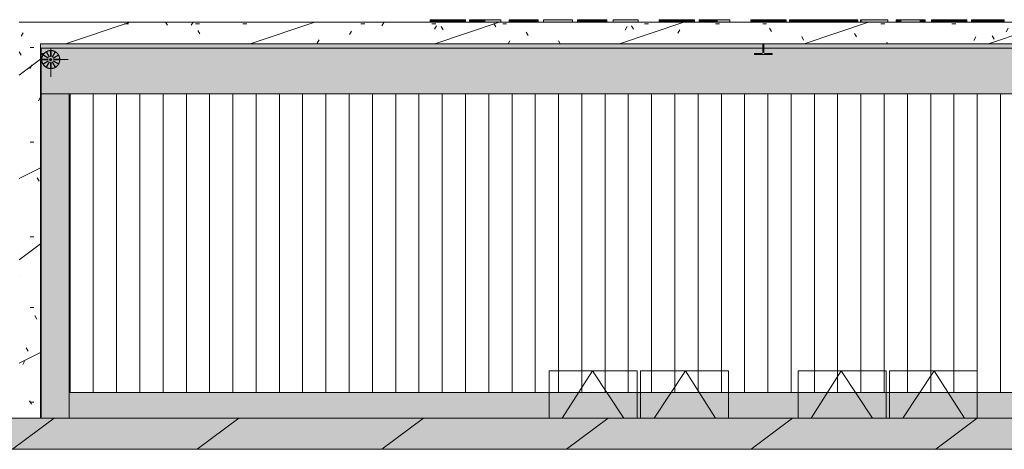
# Model space of a CAD drawing. Header units: millimetres. Extents: x 5980700 to 6194397, y -12939 to 2351883.
# Tile 107 of 124: x 6162967 to 6171433, y 4472 to 8165. Entities that reach past the tile are written whole.
import ezdxf

# ---------------------------------------------------------------- set-up
doc = ezdxf.new("R2010")
doc.units = ezdxf.units.MM
for name, color, linetype, lineweight in [('A-DETL-MBND', 5, 'Continuous', 9), ('A-GLAZ', 151, 'Continuous', 9), ('A-ROOF', 132, 'Continuous', 9), ('A-ROOF-OTLN', 132, 'Continuous', 9), ('A-ROOF-PATT', 132, 'Continuous', 9), ('I-WALL', 2, 'Continuous', 18), ('P-SANR-FIXT', 6, 'Continuous', 9), ('S-COLS', 52, 'Continuous', 9)]:
    doc.layers.add(name, color=color, linetype=linetype, lineweight=lineweight)
pattern_1 = [(0, (2e-05, -3e-05), (812.8, 203.2), [33.528, -576.072, 33.528, -576.072, -3251.2]), (0, (2e-05, -3e-05), (812.8, 203.2), [-1219.2, 33.528, -1185.672, 33.528, -576.072, -1422.4]), (0, (2e-05, -3e-05), (812.8, 203.2), [-3048, 33.528, -372.872, 33.528, -982.472]), (120, (304.8, 101.6), (-582.3764, 602.3054), [33.528, -576.072, 33.528, -576.072, -3251.2]), (120, (304.8, 101.6), (-582.3764, 602.3054), [-1219.2, 33.528, -1185.672, 33.528, -576.072, -1422.4]), (120, (304.8, 101.6), (-582.3764, 602.3054), [-3048, 33.528, -372.872, 33.528, -982.472]), (240, (406.4, 508), (-230.4236, -805.5054), [33.528, -576.072, 33.528, -576.072, -3251.2]), (240, (406.4, 508), (-230.4236, -805.5054), [-1219.2, 33.528, -1185.672, 33.528, -576.072, -1422.4]), (240, (406.4, 508), (-230.4236, -805.5054), [-3048, 33.528, -372.872, 33.528, -982.472])]
pattern_2 = [(216.87, (635, 1587.5), (4762.4943, 3175.0085), [793.75, -7143.75]), (206.565, (1587.5, 1111.25), (-1587.501, -1587.5), [1774.88, -1774.88]), (198.435, (1587.5, 317.5), (-3174.997, -1587.503), [1004.02, -4016.09])]

# ---------------------------------------------------------------- blocks, each defined once
blk = doc.blocks.new('FX-HRT-JANELA_MAXIM-AR-2FLS - 120x60cm-2FLS-ALU-3_0cmFolha 2-4108882-PLANTA DE CAIMENTO DE PISOS - COBERTURA')
at = {"layer": 'A-GLAZ', "color": 90, "lineweight": 5}
for p, q in [((-770, 582.5), (-15, 582.5)), ((-770, 175), (-770, 582.5)), ((-658.8, 175), (-400, 582.5)), ((-130.7, 175), (-400, 582.5)), ((-15, 582.5), (-15, 175)), ((15, 582.5), (770, 582.5)), ((15, 175), (15, 582.5)), ((130.7, 175), (400, 582.5)), ((658.8, 175), (400, 582.5)), ((770, 582.5), (770, 175))]:
    blk.add_line(p, q, dxfattribs=at)
blk = doc.blocks.new('FX-HRT-JANELA_MAXIM-AR-2FLS - 120x60cm-2FLS-ALU-3_0cmFolha 2-4108880-PLANTA DE CAIMENTO DE PISOS - COBERTURA')
at = {"layer": 'A-GLAZ', "color": 90, "lineweight": 5}
for p, q in [((-770, -175), (-770, -582.5)), ((-658.8, -175), (-400, -582.5)), ((-130.7, -175), (-400, -582.5)), ((-15, -582.5), (-15, -175)), ((15, -175), (15, -582.5)), ((130.7, -175), (400, -582.5)), ((658.8, -175), (400, -582.5)), ((770, -582.5), (770, -175)), ((-770, -582.5), (-15, -582.5)), ((15, -582.5), (770, -582.5))]:
    blk.add_line(p, q, dxfattribs=at)
blk = doc.blocks.new('CHAPIM - CHAPIM-4060820-PLANTA DE CAIMENTO DE PISOS - COBERTURA')
at = {"layer": 'A-ROOF-PATT', "lineweight": 5}
h = blk.add_hatch(dxfattribs=at)
h.set_pattern_fill('FP_34', color=71, style=0, pattern_type=2)
h.set_pattern_definition(pattern_1)
h.paths.add_polyline_path([(9835.5, -8340.8), (20251.4, -8340.8), (20251.4, 4739.2), (-16608.6, 4739.2), (-16608.6, -8340.8), (9652.7, -8340.8)])
h.paths.add_polyline_path([(3619, -8073.3), (-16341.1, -8073.3), (-16341.1, 4471.7), (19983.9, 4471.7), (19983.9, -8073.3), (3710.4, -8073.3)])
h = blk.add_hatch(dxfattribs=at)
h.set_pattern_fill('FP_33', color=71, style=0, pattern_type=2)
h.set_pattern_definition(pattern_2)
h.paths.add_polyline_path([(9835.5, -8340.8), (20251.4, -8340.8), (20251.4, 4739.2), (-16608.6, 4739.2), (-16608.6, -8340.8), (9652.7, -8340.8)])
h.paths.add_polyline_path([(3619, -8073.3), (-16341.1, -8073.3), (-16341.1, 4471.7), (19983.9, 4471.7), (19983.9, -8073.3), (3710.4, -8073.3)])
at = {"layer": 'A-ROOF-OTLN', "color": 90, "lineweight": 5}
for p, q in [((-16608.6, 4739.2), (20251.4, 4739.2)), ((19983.9, 4471.7), (-16341.1, 4471.7))]:
    blk.add_line(p, q, dxfattribs=at)
blk = doc.blocks.new('CHAPIM1 - CHAPIM-4061394-PLANTA DE CAIMENTO DE PISOS - COBERTURA')
at = {"layer": 'A-ROOF-PATT', "lineweight": 5}
h = blk.add_hatch(dxfattribs=at)
h.set_pattern_fill('FP_34', color=71, style=0, pattern_type=2)
h.set_pattern_definition(pattern_1)
h.paths.add_polyline_path([(-4413.5, 4739.2), (-4228.5, 4739.2), (-4228.5, 7959), (8200.9, 7959), (8200.9, 4739.2), (8385.9, 4739.2), (8385.9, 8144), (-4413.5, 8144), (-4413.5, 4836.3)])
h = blk.add_hatch(dxfattribs=at)
h.set_pattern_fill('FP_33', color=71, style=0, pattern_type=2)
h.set_pattern_definition(pattern_2)
h.paths.add_polyline_path([(-4413.5, 4739.2), (-4228.5, 4739.2), (-4228.5, 7959), (8200.9, 7959), (8200.9, 4739.2), (8385.9, 4739.2), (8385.9, 8144), (-4413.5, 8144), (-4413.5, 4836.3)])
at = {"layer": 'A-ROOF-OTLN', "color": 90, "lineweight": 5}
for p, q in [((8385.9, 8144), (-4413.5, 8144)), ((-4228.5, 7959), (8200.9, 7959)), ((-4228.5, 4739.2), (-4228.5, 7959))]:
    blk.add_line(p, q, dxfattribs=at)
blk = doc.blocks.new('_ARQPWR_Pilar perfil I - _TP25-4283051-PLANTA DE CAIMENTO DE PISOS - COBERTURA')
at = {"layer": 'S-COLS', "lineweight": 5}
blk.add_hatch(color=71, dxfattribs=at).paths.add_polyline_path([(65.7, -78.5), (76.5, -78.5), (76.5, -69.2), (56.5, -69.2), (56.5, -78.5)])
at = {"layer": 'S-COLS', "color": 90, "lineweight": 5}
for p, q in [((50.1, -69.2), (76.5, -69.2)), ((76.5, -78.5), (50.1, -78.5)), ((76.5, -69.2), (76.5, -78.5))]:
    blk.add_line(p, q, dxfattribs=at)
blk = doc.blocks.new('_ARQPWR_Pilar perfil I - _TP25-V278-PLANTA DE CAIMENTO DE PISOS - COBERTURA')
at = {"layer": 'S-COLS', "lineweight": 5}
blk.add_hatch(color=71, dxfattribs=at).paths.add_polyline_path([(-12.9, -78.5), (76.5, -78.5), (76.5, -69.2), (13.9, -69.2), (9.3, -68), (5.9, -64.5), (4.6, -59.9), (4.6, -24), (-4.7, -24), (-4.7, -59.9), (-7.4, -66), (-9.3, -68), (-14, -69.2), (-76.5, -69.2), (-76.5, -78.5)])
at = {"layer": 'S-COLS', "color": 90, "lineweight": 5}
for p, q in [((-4.7, -59.9), (-4.7, 14.9)), ((4.6, 14.9), (4.6, -59.9)), ((-76.5, -69.2), (-14, -69.2)), ((-76.5, -78.5), (-76.5, -69.2)), ((76.5, -78.5), (-76.5, -78.5)), ((13.9, -69.2), (76.5, -69.2)), ((76.5, -69.2), (76.5, -78.5))]:
    blk.add_line(p, q, dxfattribs=at)
for centre, start, end in [((-14, -59.9), 270, 0), ((13.9, -59.9), 180, 270)]:
    blk.add_arc(centre, 9.3, start, end, dxfattribs=at)
blk = doc.blocks.new('BE-PMSa-MOD-ARQ-CONEXAODOFUTURO-EX-000-R_rvt-3-PLANTA DE CAIMENTO DE PISOS - COBERTURA')
at = {"layer": 'A-DETL-MBND', "lineweight": 5}
for points in [[(-874.5, 8144), (-874.5, 8165.1), (-879.1, 8165.1), (-879.1, 8144)], [(-860.5, 8144), (-860.5, 8165.1), (-874.5, 8165.1), (-874.5, 8144)], [(-837.7, 8144), (-837.7, 8165.1), (-860.5, 8165.1), (-860.5, 8144)], [(-806.5, 8144), (-806.5, 8165.1), (-837.7, 8165.1), (-837.7, 8144)], [(-806.5, 8144), (-768.9, 8144), (-769.1, 8165.1), (-806.5, 8165.1)], [(-727, 8144), (-727, 8165.1), (-768.9, 8165.1), (-768.9, 8144)], [(-694.8, 8144), (-694.8, 8165.1), (-727, 8165.1), (-727, 8144)], [(-665.8, 8144), (-665.8, 8165.1), (-694.8, 8165.1), (-694.8, 8144)], [(-639.8, 8144), (-639.8, 8165.1), (-665.8, 8165.1), (-665.8, 8144)], [(-617, 8144), (-617, 8165.1), (-639.8, 8165.1), (-639.8, 8144)], [(-598.3, 8144), (-598.3, 8165.1), (-617, 8165.1), (-617, 8144)], [(-585, 8144), (-585, 8165.1), (-598.3, 8165.1), (-598.3, 8144)], [(-577, 8144), (-577, 8165.1), (-585, 8165.1), (-585, 8144)], [(-574.4, 8144), (-574.4, 8165.1), (-577, 8165.1), (-577, 8144)], [(-539.2, 8144), (-519.4, 8144), (-519.4, 8165.1), (-539.2, 8165.1)], [(-516.1, 8144), (-516.1, 8165.1), (-519.4, 8165.1), (-519.4, 8144)], [(-506.3, 8144), (-506.3, 8165.1), (-516.1, 8165.1), (-516.1, 8144)], [(-491, 8144), (-491, 8165.1), (-506.3, 8165.1), (-506.3, 8144)], [(-491, 8144), (-471.3, 8144), (-471.3, 8165.1), (-491, 8165.1)], [(-471.3, 8144), (-444.4, 8144), (-444.4, 8165.1), (-471.3, 8165.1)], [(-407.4, 8144), (-407.4, 8165.1), (-444.4, 8165.1), (-444.4, 8144)], [(-407.4, 8144), (-269.6, 8144), (-269.6, 8165.1), (-407.4, 8165.1)], [(-159.7, 8144), (-159.7, 8165.1), (-199.6, 8165.1), (-199.6, 8144)], [(-154.6, 8144), (-154.6, 8165.1), (-159.7, 8165.1), (-159.7, 8144)], [(-148.3, 8144), (-148.3, 8165.1), (-154.6, 8165.1), (-154.6, 8144)], [(-139.4, 8144), (-139.4, 8165.1), (-148.3, 8165.1), (-148.3, 8144)], [(-127.6, 8144), (-127.6, 8165.1), (-139.4, 8165.1), (-139.4, 8144)], [(-112.4, 8144), (-112.4, 8165.1), (-127.6, 8165.1), (-127.6, 8144)], [(-71.8, 8144), (-71.8, 8165.1), (-112.4, 8165.1), (-112.4, 8144)], [(-46.1, 8144), (-46.1, 8165.1), (-71.8, 8165.1), (-71.8, 8144)], [(-46.1, 8144), (-24.8, 8144), (-24.8, 8165.1), (-46.1, 8165.1)], [(-8.4, 8144), (-8.4, 8165.1), (-24.8, 8165.1), (-24.8, 8144)], [(2.3, 8144), (2.3, 8165.1), (-8.4, 8165.1), (-8.4, 8144)], [(8.2, 8144), (8.2, 8165.1), (2.3, 8165.1), (2.3, 8144)], [(10.2, 8144), (10.2, 8165.1), (8.2, 8165.1), (8.2, 8144)], [(50.2, 8144), (50.2, 8165.1), (10.2, 8165.1), (10.2, 8144)], [(344.9, 8144), (344.9, 8165.1), (95.1, 8165.1), (95.1, 8144)], [(429.9, 8144), (429.9, 8165.1), (389.9, 8165.1), (389.9, 8144)], [(434.9, 8144), (434.9, 8165.1), (429.9, 8165.1), (429.9, 8144)], [(441.3, 8144), (441.3, 8165.1), (434.9, 8165.1), (434.9, 8144)], [(450.1, 8144), (450.1, 8165.1), (441.3, 8165.1), (441.3, 8144)], [(461.9, 8144), (461.9, 8165.1), (450.1, 8165.1), (450.1, 8144)], [(477.1, 8144), (477.1, 8165.1), (461.9, 8165.1), (461.9, 8144)], [(517.8, 8144), (517.8, 8165.1), (477.1, 8165.1), (477.1, 8144)], [(543.4, 8144), (543.4, 8165.1), (517.8, 8165.1), (517.8, 8144)], [(564.8, 8144), (564.8, 8165.1), (543.4, 8165.1), (543.4, 8144)], [(581.2, 8144), (581.2, 8165.1), (564.8, 8165.1), (564.8, 8144)], [(591.9, 8144), (591.9, 8165.1), (581.2, 8165.1), (581.2, 8144)], [(597.8, 8144), (597.8, 8165.1), (591.9, 8165.1), (591.9, 8144)], [(599.8, 8144), (599.8, 8165.1), (597.8, 8165.1), (597.8, 8144)], [(639.7, 8144), (639.7, 8165.1), (599.8, 8165.1), (599.8, 8144)], [(909.5, 8144), (909.5, 8165.1), (694.7, 8165.1), (694.7, 8144)], [(1094, 8144), (1094, 8165.1), (1089.4, 8165.1), (1089.4, 8144)], [(1108, 8144), (1108, 8165.1), (1094, 8165.1), (1094, 8144)], [(1130.8, 8144), (1130.8, 8165.1), (1108, 8165.1), (1108, 8144)], [(1162, 8144), (1162, 8165.1), (1130.8, 8165.1), (1130.8, 8144)], [(1199.6, 8144), (1199.6, 8165.1), (1162, 8165.1), (1162, 8144)], [(1241.5, 8144), (1241.5, 8165.1), (1199.6, 8165.1), (1199.6, 8144)], [(1273.7, 8144), (1273.7, 8165.1), (1241.5, 8165.1), (1241.5, 8144)], [(1302.7, 8144), (1302.7, 8165.1), (1273.7, 8165.1), (1273.7, 8144)], [(1328.7, 8144), (1328.7, 8165.1), (1302.7, 8165.1), (1302.7, 8144)], [(1351.5, 8144), (1351.5, 8165.1), (1328.7, 8165.1), (1328.7, 8144)], [(1370.2, 8144), (1370.2, 8165.1), (1351.5, 8165.1), (1351.5, 8144)], [(1383.5, 8144), (1383.5, 8165.1), (1370.2, 8165.1), (1370.2, 8144)], [(1391.5, 8144), (1391.5, 8165.1), (1383.5, 8165.1), (1383.5, 8144)], [(1394.1, 8144), (1394.1, 8165.1), (1391.5, 8165.1), (1391.5, 8144)], [(1437.3, 8144), (1437.3, 8165.1), (1434.1, 8165.1), (1434.1, 8144)], [(1446.7, 8144), (1446.7, 8165.1), (1437.3, 8165.1), (1437.3, 8144)], [(1462.4, 8144), (1462.4, 8165.1), (1446.7, 8165.1), (1446.7, 8144)], [(1484.5, 8144), (1484.5, 8165.1), (1462.4, 8165.1), (1462.4, 8144)], [(1506, 8144), (1506, 8165.1), (1484.5, 8165.1), (1484.5, 8144)], [(1531.5, 8144), (1531.5, 8165.1), (1506, 8165.1), (1506, 8144)], [(1588.2, 8144), (1588.6, 8144), (1588.2, 8165.1), (1531.5, 8165.1), (1531.5, 8144)], [(1698.9, 8144), (1698.9, 8165.1), (1588.6, 8165.1), (1588.6, 8144)], [(1883.4, 8144), (1883.4, 8165.1), (1878.8, 8165.1), (1878.8, 8144)], [(1897.4, 8144), (1897.4, 8165.1), (1883.4, 8165.1), (1883.4, 8144)], [(1920.1, 8144), (1920.1, 8165.1), (1897.4, 8165.1), (1897.4, 8144)], [(1951.4, 8144), (1951.4, 8165.1), (1920.1, 8165.1), (1920.1, 8144)], [(1951.4, 8144), (1989, 8144), (1989, 8165.1), (1951.4, 8165.1)], [(2030.9, 8144), (2030.9, 8165.1), (1989, 8165.1), (1989, 8144)], [(2063.1, 8144), (2063.1, 8165.1), (2030.9, 8165.1), (2030.9, 8144)], [(2092.1, 8144), (2092.1, 8165.1), (2063.1, 8165.1), (2063.1, 8144)], [(2118.1, 8144), (2118.1, 8165.1), (2092.1, 8165.1), (2092.1, 8144)], [(2140.9, 8144), (2140.9, 8165.1), (2118.1, 8165.1), (2118.1, 8144)], [(2140.9, 8144), (2159.6, 8144), (2159.6, 8165.1), (2140.9, 8165.1)], [(2172.9, 8144), (2172.9, 8165.1), (2159.6, 8165.1), (2159.6, 8144)], [(2180.9, 8144), (2180.9, 8165.1), (2172.9, 8165.1), (2172.9, 8144)], [(2183.5, 8144), (2183.5, 8165.1), (2180.9, 8165.1), (2180.9, 8144)], [(2211.3, 8144), (2278.5, 8144), (2278.5, 8165.1), (2211.3, 8165.1)], [(2278.5, 8144), (2313.4, 8144), (2313.4, 8165.1), (2278.5, 8165.1)], [(2317.5, 8144), (2317.5, 8165.1), (2313.4, 8165.1), (2313.4, 8144)], [(2326, 8144), (2326, 8165.1), (2317.5, 8165.1), (2317.5, 8144)], [(2326, 8144), (2342.2, 8144), (2342.2, 8165.1), (2326, 8165.1)], [(2342.2, 8144), (2359.4, 8144), (2359.4, 8165.1), (2342.2, 8165.1)], [(2372.9, 8144), (2374.2, 8144), (2374.2, 8165.1), (2359.4, 8165.1), (2359.4, 8144)], [(2374.2, 8144), (2391.8, 8144), (2391.8, 8165.1), (2374.2, 8165.1)], [(2405.9, 8144), (2405.9, 8165.1), (2391.8, 8165.1), (2391.8, 8144)], [(2415.3, 8144), (2415.3, 8165.1), (2405.9, 8165.1), (2405.9, 8144)], [(2418.4, 8144), (2418.4, 8165.1), (2415.3, 8165.1), (2415.3, 8144)], [(2500.6, 8144), (2500.6, 8165.1), (2418.4, 8165.1), (2418.4, 8144)], [(2523.3, 8144), (2523.3, 8165.1), (2503.3, 8165.1), (2503.3, 8144)], [(2571.9, 8144), (2571.9, 8165.1), (2523.3, 8165.1), (2523.3, 8144)], [(2571.9, 8144), (2629.4, 8144), (2629.4, 8165.1), (2571.9, 8165.1)], [(2652.4, 8144), (2652.4, 8165.1), (2629.4, 8165.1), (2629.4, 8144)], [(2672, 8144), (2672, 8165.1), (2652.4, 8165.1), (2652.4, 8144)], [(2674.8, 8144), (2730.2, 8144), (2730.2, 8165.1), (2672, 8165.1), (2672, 8144)], [(2730.2, 8144), (2778.1, 8144), (2778.1, 8165.1), (2730.2, 8165.1)], [(2798.1, 8144), (2798.1, 8165.1), (2778.1, 8165.1), (2778.1, 8144)], [(2828, 8144), (2828, 8165.1), (2823.1, 8165.1), (2823.1, 8144)], [(3057.9, 8144), (3057.9, 8165.1), (2828, 8165.1), (2828, 8144), (2887.7, 8144)], [(3167.8, 8144), (3167.8, 8165.1), (3127.8, 8165.1), (3127.8, 8144)], [(3334.8, 8144), (3334.8, 8165.1), (3167.8, 8165.1), (3167.8, 8144)], [(3377.6, 8144), (3377.6, 8165.1), (3334.8, 8165.1), (3334.8, 8144)], [(3437.2, 8144), (3437.2, 8165.1), (3432.6, 8165.1), (3432.6, 8144)], [(3451.2, 8144), (3451.2, 8165.1), (3437.2, 8165.1), (3437.2, 8144)], [(3474, 8144), (3474, 8165.1), (3451.2, 8165.1), (3451.2, 8144)], [(3505.2, 8144), (3505.2, 8165.1), (3474, 8165.1), (3474, 8144)], [(3542.8, 8144), (3542.8, 8165.1), (3505.2, 8165.1), (3505.2, 8144)], [(3584.7, 8144), (3584.7, 8165.1), (3542.8, 8165.1), (3542.8, 8144)], [(3616.9, 8144), (3616.9, 8165.1), (3584.7, 8165.1), (3584.7, 8144)], [(3616.9, 8144), (3645.9, 8144), (3645.9, 8165.1), (3616.9, 8165.1)], [(3671.9, 8144), (3671.9, 8165.1), (3645.9, 8165.1), (3645.9, 8144)], [(3694.7, 8144), (3694.7, 8165.1), (3671.9, 8165.1), (3671.9, 8144)], [(3713.4, 8144), (3713.4, 8165.1), (3694.7, 8165.1), (3694.7, 8144)], [(3726.7, 8144), (3726.7, 8165.1), (3713.4, 8165.1), (3713.4, 8144)], [(3734.7, 8144), (3734.7, 8165.1), (3726.7, 8165.1), (3726.7, 8144)], [(3737.4, 8144), (3737.4, 8165.1), (3734.7, 8165.1), (3734.7, 8144)], [(3777.3, 8144), (3782.3, 8144), (3782.3, 8165.1), (3777.3, 8165.1)], [(3789.9, 8144), (3789.9, 8165.1), (3782.3, 8165.1), (3782.3, 8144)], [(3800, 8144), (3800, 8165.1), (3789.9, 8165.1), (3789.9, 8144)], [(3812.5, 8144), (3812.5, 8165.1), (3800, 8165.1), (3800, 8144)], [(3812.5, 8144), (3827.5, 8144), (3827.5, 8165.1), (3812.5, 8165.1)], [(3844.6, 8144), (3844.6, 8165.1), (3827.5, 8165.1), (3827.5, 8144), (3830.2, 8144)], [(3851.2, 8144), (3863.7, 8144), (3863.7, 8165.1), (3844.6, 8165.1), (3844.6, 8144)], [(3879, 8144), (3884.7, 8144), (3884.7, 8165.1), (3863.7, 8165.1), (3863.7, 8144)], [(3884.7, 8144), (3907.5, 8144), (3907.5, 8165.1), (3884.7, 8165.1)], [(3947.7, 8144), (3947.7, 8165.1), (3907.5, 8165.1), (3907.5, 8144)], [(3984.4, 8144), (3984.4, 8165.1), (3947.7, 8165.1), (3947.7, 8144)], [(4015.3, 8144), (4015.3, 8165.1), (3984.4, 8165.1), (3984.4, 8144)], [(4038.2, 8144), (4038.2, 8165.1), (4015.3, 8165.1), (4015.3, 8144)], [(4052.4, 8144), (4052.4, 8165.1), (4038.2, 8165.1), (4038.2, 8144)], [(4057.1, 8144), (4057.1, 8165.1), (4052.4, 8165.1), (4052.4, 8144)]]:
    blk.add_hatch(color=114, dxfattribs=at).paths.add_polyline_path(points)
at = {"layer": 'A-ROOF-OTLN', "lineweight": 5}
for points in [[(-4222.1, 7529.1), (8194.9, 7529.2), (8194.9, 7865.7), (8174.9, 7865.7), (8174.9, 7875), (8194.9, 7875), (8194.9, 7920.1), (1991, 7920.1), (1991, 7884.3), (1992.3, 7879.6), (1995.7, 7876.2), (2000.3, 7875), (2062.9, 7875), (2062.9, 7865.7), (1909.9, 7865.7), (1909.9, 7875), (1973.5, 7875.2), (1977.1, 7876.2), (1980.5, 7879.6), (1981.7, 7884.3), (1981.4, 7920.1), (-4222.1, 7920.1), (-4222.1, 7875), (-4202.1, 7874.1), (-4202.1, 7868.6), (-4193.5, 7878.6), (-4182.3, 7887.4), (-4176.9, 7890.8), (-4166.1, 7895.1), (-4137.9, 7899.9), (-4107.8, 7892.8), (-4096.4, 7885.9), (-4084.4, 7875.7), (-4075.6, 7864.4), (-4072.2, 7859.1), (-4068, 7848.3), (-4063.1, 7825.1), (-4065.8, 7825.1), (-4065.4, 7820.1), (-4063.1, 7820.1), (-4070.3, 7790), (-4076.9, 7779), (-4087.4, 7766.7), (-4098.8, 7757.7), (-4104.4, 7754.2), (-4114.8, 7750.2), (-4143, 7745.3), (-4173.1, 7752.5), (-4184.1, 7759.1), (-4196.4, 7769.6), (-4205.3, 7780.9), (-4208.6, 7786.2), (-4212.9, 7797), (-4217.7, 7820.1), (-4215.1, 7820.1), (-4215.4, 7825.1), (-4217.7, 7825.1), (-4210.5, 7855.3), (-4206.1, 7865.7), (-4222.1, 7865.7), (-4222.1, 7678.8)], [(-3982.1, 4739.2), (-3982.1, 7529.1), (-4222.1, 7529.1), (-4222.1, 4739.2), (-4060.2, 4739.2)], [(3253.3, 4739.2), (8007.9, 4739.2), (8007.1, 4958.6), (-3982.1, 4958.6), (-3982.1, 4739.2), (2887.7, 4739.2)]]:
    blk.add_hatch(color=9, dxfattribs=at).paths.add_polyline_path(points)
at = {"layer": 'A-ROOF-PATT', "lineweight": 5}
h = blk.add_hatch(dxfattribs=at)
h.set_pattern_fill('FP_238', color=71, style=0, pattern_type=2)
h.set_pattern_definition([(270, (-2e-05, 12637.28), (200, 1e-14), [])])
h.paths.add_polyline_path([(-3982.1, 4958.6), (8007.3, 4958.6), (8007.1, 7529.1), (-3982.1, 7529.1), (-3982.1, 5468)])
at = {"layer": 'I-WALL', "lineweight": 5}
for points in [[(-2231.8, 7920.1), (8194.9, 7920.1), (8194.9, 7959), (-4228.5, 7959), (-4228.5, 7920.1), (-3694.5, 7920.1)], [(-4222.1, 4739.2), (-4222.1, 7920.1), (-4228.5, 7920.1), (-4228.5, 4739.2)]]:
    blk.add_hatch(color=50, dxfattribs=at).paths.add_polyline_path(points)
at = {"layer": 'A-DETL-MBND', "color": 90, "lineweight": 5}
for p, q in [((-879.1, 8165.1), (-874.5, 8165.1)), ((-879.1, 8144), (-879.1, 8165.1)), ((-874.5, 8165.1), (-860.5, 8165.1)), ((-874.5, 8144), (-874.5, 8165.1)), ((-860.5, 8165.1), (-837.7, 8165.1)), ((-860.5, 8165.1), (-860.5, 8144)), ((-837.7, 8165.1), (-806.5, 8165.1)), ((-837.7, 8144), (-837.7, 8165.1)), ((-806.5, 8165.1), (-768.9, 8165.1)), ((-806.5, 8144), (-806.5, 8165.1)), ((-768.9, 8165.1), (-727, 8165.1)), ((-768.9, 8144), (-768.9, 8165.1)), ((-727, 8165.1), (-694.8, 8165.1)), ((-727, 8144), (-727, 8165.1)), ((-694.8, 8165.1), (-665.8, 8165.1)), ((-694.8, 8144), (-694.8, 8165.1)), ((-665.8, 8165.1), (-639.8, 8165.1)), ((-665.8, 8144), (-665.8, 8165.1)), ((-639.8, 8165.1), (-617, 8165.1)), ((-639.8, 8144), (-639.8, 8165.1)), ((-617, 8165.1), (-598.3, 8165.1)), ((-617, 8144), (-617, 8165.1)), ((-598.3, 8165.1), (-585, 8165.1)), ((-598.3, 8165.1), (-598.3, 8144)), ((-585, 8165.1), (-577, 8165.1)), ((-585, 8144), (-585, 8165.1)), ((-577, 8165.1), (-574.4, 8165.1)), ((-577, 8144), (-577, 8165.1)), ((-574.4, 8144), (-574.4, 8165.1)), ((-539.2, 8165.1), (-519.4, 8165.1)), ((-539.2, 8144), (-539.2, 8165.1)), ((-519.4, 8165.1), (-516.1, 8165.1)), ((-519.4, 8144), (-519.4, 8165.1)), ((-516.1, 8165.1), (-506.3, 8165.1)), ((-516.1, 8144), (-516.1, 8165.1)), ((-506.3, 8165.1), (-491, 8165.1)), ((-506.3, 8144), (-506.3, 8165.1)), ((-491, 8165.1), (-471.3, 8165.1)), ((-491, 8144), (-491, 8165.1)), ((-471.3, 8165.1), (-444.4, 8165.1)), ((-471.3, 8144), (-471.3, 8165.1)), ((-444.4, 8165.1), (-407.4, 8165.1)), ((-444.4, 8144), (-444.4, 8165.1)), ((-407.4, 8165.1), (-269.6, 8165.1)), ((-407.4, 8144), (-407.4, 8165.1)), ((-269.6, 8144), (-269.6, 8165.1)), ((-199.6, 8165.1), (-159.7, 8165.1)), ((-199.6, 8144), (-199.6, 8165.1)), ((-159.7, 8165.1), (-154.6, 8165.1)), ((-159.7, 8165.1), (-159.7, 8144)), ((-154.6, 8165.1), (-148.3, 8165.1)), ((-154.6, 8144), (-154.6, 8165.1)), ((-148.3, 8165.1), (-139.4, 8165.1)), ((-148.3, 8144), (-148.3, 8165.1)), ((-139.4, 8165.1), (-127.6, 8165.1)), ((-139.4, 8144), (-139.4, 8165.1)), ((-127.6, 8165.1), (-112.4, 8165.1)), ((-127.6, 8144), (-127.6, 8165.1)), ((-112.4, 8165.1), (-71.8, 8165.1)), ((-112.4, 8144), (-112.4, 8165.1)), ((-71.8, 8165.1), (-46.1, 8165.1)), ((-71.8, 8144), (-71.8, 8165.1)), ((-46.1, 8165.1), (-24.8, 8165.1)), ((-46.1, 8144), (-46.1, 8165.1)), ((-24.8, 8165.1), (-8.4, 8165.1)), ((-24.8, 8144), (-24.8, 8165.1)), ((-8.4, 8165.1), (2.3, 8165.1)), ((-8.4, 8144), (-8.4, 8165.1)), ((2.3, 8165.1), (8.2, 8165.1)), ((2.3, 8144), (2.3, 8165.1)), ((8.2, 8165.1), (10.2, 8165.1)), ((8.2, 8144), (8.2, 8165.1)), ((10.2, 8165.1), (50.2, 8165.1)), ((10.2, 8144), (10.2, 8165.1)), ((50.2, 8144), (50.2, 8165.1)), ((95.1, 8165.1), (344.9, 8165.1)), ((95.1, 8165.1), (95.1, 8144)), ((344.9, 8144), (344.9, 8165.1)), ((389.9, 8165.1), (429.9, 8165.1)), ((389.9, 8144), (389.9, 8165.1)), ((429.9, 8165.1), (434.9, 8165.1)), ((429.9, 8144), (429.9, 8165.1)), ((434.9, 8165.1), (441.3, 8165.1)), ((434.9, 8144), (434.9, 8165.1)), ((441.3, 8165.1), (450.1, 8165.1)), ((441.3, 8144), (441.3, 8165.1)), ((450.1, 8165.1), (461.9, 8165.1)), ((450.1, 8144), (450.1, 8165.1)), ((461.9, 8165.1), (477.1, 8165.1)), ((461.9, 8144), (461.9, 8165.1)), ((477.1, 8165.1), (517.8, 8165.1)), ((477.1, 8144), (477.1, 8165.1)), ((517.8, 8165.1), (543.4, 8165.1)), ((517.8, 8144), (517.8, 8165.1)), ((543.4, 8165.1), (564.8, 8165.1)), ((543.4, 8144), (543.4, 8165.1)), ((564.8, 8165.1), (581.2, 8165.1)), ((564.8, 8144), (564.8, 8165.1)), ((581.2, 8165.1), (591.9, 8165.1)), ((581.2, 8144), (581.2, 8165.1)), ((591.9, 8165.1), (597.8, 8165.1)), ((591.9, 8144), (591.9, 8165.1)), ((597.8, 8165.1), (599.8, 8165.1)), ((597.8, 8144), (597.8, 8165.1)), ((599.8, 8165.1), (639.7, 8165.1)), ((599.8, 8144), (599.8, 8165.1)), ((639.7, 8144), (639.7, 8165.1)), ((694.7, 8165.1), (909.5, 8165.1)), ((694.7, 8144), (694.7, 8165.1)), ((909.5, 8144), (909.5, 8165.1)), ((1089.4, 8165.1), (1094, 8165.1)), ((1089.4, 8144), (1089.4, 8165.1)), ((1094, 8165.1), (1108, 8165.1)), ((1094, 8144), (1094, 8165.1)), ((1108, 8165.1), (1130.8, 8165.1)), ((1108, 8144), (1108, 8165.1)), ((1130.8, 8165.1), (1162, 8165.1)), ((1130.8, 8165.1), (1130.8, 8144)), ((1162, 8165.1), (1199.6, 8165.1)), ((1162, 8144), (1162, 8165.1)), ((1199.6, 8165.1), (1241.5, 8165.1)), ((1199.6, 8144), (1199.6, 8165.1)), ((1241.5, 8165.1), (1273.7, 8165.1)), ((1241.5, 8144), (1241.5, 8165.1)), ((1273.7, 8165.1), (1302.7, 8165.1)), ((1273.7, 8144), (1273.7, 8165.1)), ((1302.7, 8165.1), (1328.7, 8165.1)), ((1302.7, 8144), (1302.7, 8165.1)), ((1328.7, 8165.1), (1351.5, 8165.1)), ((1328.7, 8144), (1328.7, 8165.1)), ((1351.5, 8165.1), (1370.2, 8165.1)), ((1351.5, 8144), (1351.5, 8165.1)), ((1370.2, 8165.1), (1383.5, 8165.1)), ((1370.2, 8144), (1370.2, 8165.1)), ((1383.5, 8165.1), (1391.5, 8165.1)), ((1383.5, 8144), (1383.5, 8165.1)), ((1391.5, 8165.1), (1394.1, 8165.1)), ((1391.5, 8144), (1391.5, 8165.1)), ((1394.1, 8165.1), (1394.1, 8144)), ((1434.1, 8165.1), (1437.3, 8165.1)), ((1434.1, 8144), (1434.1, 8165.1)), ((1437.3, 8165.1), (1446.7, 8165.1)), ((1437.3, 8144), (1437.3, 8165.1)), ((1446.7, 8165.1), (1462.4, 8165.1)), ((1446.7, 8144), (1446.7, 8165.1)), ((1462.4, 8165.1), (1484.5, 8165.1)), ((1462.4, 8144), (1462.4, 8165.1)), ((1484.5, 8165.1), (1506, 8165.1)), ((1484.5, 8144), (1484.5, 8165.1)), ((1506, 8165.1), (1531.5, 8165.1)), ((1506, 8165.1), (1506, 8144)), ((1531.5, 8165.1), (1588.6, 8165.1)), ((1531.5, 8144), (1531.5, 8165.1)), ((1588.6, 8165.1), (1698.9, 8165.1)), ((1588.6, 8144), (1588.6, 8165.1)), ((1698.9, 8144), (1698.9, 8165.1)), ((1878.8, 8165.1), (1883.4, 8165.1)), ((1878.8, 8144), (1878.8, 8165.1)), ((1883.4, 8165.1), (1897.4, 8165.1)), ((1883.4, 8144), (1883.4, 8165.1)), ((1897.4, 8165.1), (1920.1, 8165.1)), ((1897.4, 8144), (1897.4, 8165.1)), ((1920.1, 8165.1), (1951.4, 8165.1)), ((1920.1, 8144), (1920.1, 8165.1)), ((1951.4, 8165.1), (1989, 8165.1)), ((1951.4, 8144), (1951.4, 8165.1)), ((1989, 8165.1), (2030.9, 8165.1)), ((1989, 8144), (1989, 8165.1)), ((2030.9, 8165.1), (2063.1, 8165.1)), ((2030.9, 8144), (2030.9, 8165.1)), ((2063.1, 8165.1), (2092.1, 8165.1)), ((2063.1, 8144), (2063.1, 8165.1)), ((2092.1, 8165.1), (2118.1, 8165.1)), ((2092.1, 8144), (2092.1, 8165.1)), ((2118.1, 8165.1), (2140.9, 8165.1)), ((2118.1, 8144), (2118.1, 8165.1)), ((2140.9, 8165.1), (2159.6, 8165.1)), ((2140.9, 8144), (2140.9, 8165.1)), ((2159.6, 8165.1), (2172.9, 8165.1)), ((2159.6, 8144), (2159.6, 8165.1)), ((2172.9, 8165.1), (2180.9, 8165.1)), ((2172.9, 8165.1), (2172.9, 8144)), ((2180.9, 8165.1), (2183.5, 8165.1)), ((2180.9, 8144), (2180.9, 8165.1)), ((2183.5, 8144), (2183.5, 8165.1)), ((2211.3, 8165.1), (2278.5, 8165.1)), ((2211.3, 8165.1), (2211.3, 8144)), ((2278.5, 8165.1), (2313.4, 8165.1)), ((2278.5, 8144), (2278.5, 8165.1)), ((2313.4, 8165.1), (2317.5, 8165.1)), ((2313.4, 8144), (2313.4, 8165.1)), ((2317.5, 8165.1), (2326, 8165.1)), ((2317.5, 8144), (2317.5, 8165.1)), ((2326, 8165.1), (2342.2, 8165.1)), ((2326, 8144), (2326, 8165.1)), ((2342.2, 8165.1), (2359.4, 8165.1)), ((2342.2, 8144), (2342.2, 8165.1)), ((2359.4, 8165.1), (2374.2, 8165.1)), ((2359.4, 8144), (2359.4, 8165.1)), ((2374.2, 8165.1), (2391.8, 8165.1)), ((2374.2, 8144), (2374.2, 8165.1)), ((2391.8, 8165.1), (2405.9, 8165.1)), ((2391.8, 8144), (2391.8, 8165.1)), ((2405.9, 8165.1), (2415.3, 8165.1)), ((2405.9, 8144), (2405.9, 8165.1)), ((2415.3, 8165.1), (2418.4, 8165.1)), ((2415.3, 8144), (2415.3, 8165.1)), ((2418.4, 8165.1), (2500.6, 8165.1)), ((2418.4, 8165.1), (2418.4, 8144)), ((2500.6, 8144), (2500.6, 8165.1)), ((2503.3, 8165.1), (2523.3, 8165.1)), ((2503.3, 8144), (2503.3, 8165.1)), ((2523.3, 8165.1), (2571.9, 8165.1)), ((2523.3, 8144), (2523.3, 8165.1)), ((2571.9, 8165.1), (2629.4, 8165.1)), ((2571.9, 8144), (2571.9, 8165.1)), ((2629.4, 8165.1), (2652.4, 8165.1)), ((2652.4, 8165.1), (2672, 8165.1)), ((2652.4, 8144), (2652.4, 8165.1)), ((2672, 8165.1), (2730.2, 8165.1)), ((2672, 8144), (2672, 8165.1)), ((2730.2, 8165.1), (2778.1, 8165.1)), ((2730.2, 8144), (2730.2, 8165.1)), ((2778.1, 8165.1), (2798.1, 8165.1)), ((2778.1, 8144), (2778.1, 8165.1)), ((2798.1, 8165.1), (2798.1, 8144)), ((2823.1, 8165.1), (2828, 8165.1)), ((2823.1, 8144), (2823.1, 8165.1)), ((2828, 8165.1), (3057.9, 8165.1)), ((2828, 8165.1), (2828, 8144)), ((3057.9, 8144), (3057.9, 8165.1)), ((3127.8, 8165.1), (3167.8, 8165.1)), ((3127.8, 8144), (3127.8, 8165.1)), ((3167.8, 8165.1), (3334.8, 8165.1)), ((3167.8, 8144), (3167.8, 8165.1)), ((3334.8, 8165.1), (3377.6, 8165.1)), ((3334.8, 8144), (3334.8, 8165.1)), ((3377.6, 8144), (3377.6, 8165.1)), ((3432.6, 8165.1), (3437.2, 8165.1)), ((3432.6, 8144), (3432.6, 8165.1)), ((3437.2, 8165.1), (3451.2, 8165.1)), ((3437.2, 8144), (3437.2, 8165.1)), ((3451.2, 8165.1), (3474, 8165.1)), ((3451.2, 8144), (3451.2, 8165.1)), ((3474, 8165.1), (3505.2, 8165.1)), ((3474, 8144), (3474, 8165.1)), ((3505.2, 8165.1), (3542.8, 8165.1)), ((3505.2, 8144), (3505.2, 8165.1)), ((3542.8, 8165.1), (3584.7, 8165.1)), ((3542.8, 8144), (3542.8, 8165.1)), ((3584.7, 8165.1), (3616.9, 8165.1)), ((3584.7, 8144), (3584.7, 8165.1)), ((3616.9, 8165.1), (3645.9, 8165.1)), ((3616.9, 8144), (3616.9, 8165.1)), ((3645.9, 8165.1), (3671.9, 8165.1)), ((3645.9, 8144), (3645.9, 8165.1)), ((3671.9, 8165.1), (3694.7, 8165.1)), ((3671.9, 8144), (3671.9, 8165.1)), ((3694.7, 8165.1), (3713.4, 8165.1)), ((3694.7, 8144), (3694.7, 8165.1)), ((3713.4, 8165.1), (3726.7, 8165.1)), ((3713.4, 8144), (3713.4, 8165.1)), ((3726.7, 8165.1), (3734.7, 8165.1)), ((3726.7, 8144), (3726.7, 8165.1)), ((3734.7, 8165.1), (3737.4, 8165.1)), ((3734.7, 8144), (3734.7, 8165.1)), ((3737.4, 8165.1), (3737.4, 8144)), ((3777.3, 8165.1), (3782.3, 8165.1)), ((3777.3, 8144), (3777.3, 8165.1)), ((3782.3, 8165.1), (3789.9, 8165.1)), ((3782.3, 8144), (3782.3, 8165.1)), ((3789.9, 8165.1), (3800, 8165.1)), ((3789.9, 8144), (3789.9, 8165.1)), ((3800, 8165.1), (3812.5, 8165.1)), ((3800, 8144), (3800, 8165.1)), ((3812.5, 8165.1), (3827.5, 8165.1)), ((3812.5, 8144), (3812.5, 8165.1)), ((3827.5, 8165.1), (3844.6, 8165.1)), ((3827.5, 8144), (3827.5, 8165.1)), ((3844.6, 8165.1), (3863.7, 8165.1)), ((3844.6, 8144), (3844.6, 8165.1)), ((3863.7, 8165.1), (3884.7, 8165.1)), ((3863.7, 8144), (3863.7, 8165.1)), ((3884.7, 8165.1), (3907.5, 8165.1)), ((3884.7, 8144), (3884.7, 8165.1)), ((3907.5, 8165.1), (3947.7, 8165.1)), ((3907.5, 8144), (3907.5, 8165.1)), ((3947.7, 8165.1), (3984.4, 8165.1)), ((3947.7, 8144), (3947.7, 8165.1)), ((3984.4, 8165.1), (4015.3, 8165.1)), ((3984.4, 8144), (3984.4, 8165.1)), ((4015.3, 8165.1), (4038.2, 8165.1)), ((4015.3, 8144), (4015.3, 8165.1)), ((4038.2, 8165.1), (4052.4, 8165.1)), ((4038.2, 8144), (4038.2, 8165.1)), ((4052.4, 8165.1), (4057.1, 8165.1)), ((4052.4, 8144), (4052.4, 8165.1)), ((4057.1, 8144), (4057.1, 8165.1))]:
    blk.add_line(p, q, dxfattribs=at)
at = {"layer": 'A-ROOF', "color": 90, "lineweight": 5}
blk.add_line((8007.1, 7529.1), (-3982.1, 7529.1), dxfattribs=at)
at = {"layer": 'A-ROOF-OTLN', "color": 90, "lineweight": 5}
for p, q in [((-4222.1, 7529.1), (-3982.1, 7529.1)), ((-3982.1, 4958.6), (-3982.1, 7529.1)), ((-3982.1, 4739.2), (-3982.1, 4958.6)), ((8007.9, 4958.6), (-3982.1, 4958.6))]:
    blk.add_line(p, q, dxfattribs=at)
at = {"layer": 'I-WALL', "color": 250, "lineweight": 5}
for p, q in [((8194.9, 7920.1), (-4222.1, 7920.1)), ((-4222.1, 7920.1), (-4222.1, 4739.2))]:
    blk.add_line(p, q, dxfattribs=at)
at = {"layer": 'A-GLAZ', "color": 90, "lineweight": 5}
blk.add_blockref('FX-HRT-JANELA_MAXIM-AR-2FLS - 120x60cm-2FLS-ALU-3_0cmFolha 2-4108882-PLANTA DE CAIMENTO DE PISOS - COBERTURA', (916.4, 4564.2), dxfattribs=at)
at = {"layer": 'A-GLAZ', "color": 90, "lineweight": 5, "rotation": 180}
blk.add_blockref('FX-HRT-JANELA_MAXIM-AR-2FLS - 120x60cm-2FLS-ALU-3_0cmFolha 2-4108880-PLANTA DE CAIMENTO DE PISOS - COBERTURA', (3056.4, 4564.2), dxfattribs=at)
at = {"layer": 'A-ROOF', "color": 90, "lineweight": 5}
for name in ['CHAPIM1 - CHAPIM-4061394-PLANTA DE CAIMENTO DE PISOS - COBERTURA', 'CHAPIM - CHAPIM-4060820-PLANTA DE CAIMENTO DE PISOS - COBERTURA']:
    blk.add_blockref(name, (0, 0), dxfattribs=at)
at = {"layer": 'S-COLS', "color": 90, "lineweight": 5}
for name, p in [('_ARQPWR_Pilar perfil I - _TP25-V278-PLANTA DE CAIMENTO DE PISOS - COBERTURA', (1986.4, 7944.2)), ('_ARQPWR_Pilar perfil I - _TP25-4283051-PLANTA DE CAIMENTO DE PISOS - COBERTURA', (-4278.6, 7944.2))]:
    blk.add_blockref(name, p, dxfattribs=at)
blk = doc.blocks.new('PLUV_Grelha Ralo Hemisférico_Abacaxi - Grelha Abacaxi-25437247-PLANTA DE CAIMENTO DE PISOS - COBERTURA')
at = {"layer": 'A-DETL-MBND'}
for points in [[(0, 19.4), (0, 26), (-2.5, 25.9), (-2.5, 77.3), (-32.6, 70.1), (-36.5, 68.2), (-10.8, 23.7), (-15.1, 21.2), (-40.8, 65.7), (-59.2, 49.2), (-65, 40.4), (-21.7, 14.3), (-24.8, 11.4), (-68.2, 36.5), (-72.4, 25.6), (-77.3, 2.5), (-25.9, 2.5), (-25.9, -2.5), (-77.3, -2.5), (-70.1, -32.7), (-68.2, -36.5), (-23.5, -11.2), (-21.2, -15.1), (-65.7, -40.8), (-46, -61.7), (-43, -61.7), (-43, -64), (-40.4, -65), (-15.1, -21.2), (-10.8, -23.7), (-36.5, -68.2), (-25.6, -72.4), (-2.5, -77.3), (-2.4, -25.9), (0, -25.9), (-0.5, -9.9), (-5, -8.7), (-8.7, -5), (-10, 0), (-8.7, 5), (-5, 8.7), (0, 10), (0, 18.1)], [(77.3, 2.5), (70.1, 32.6), (67.5, 36), (23.7, 10.8), (21.2, 15.1), (65, 41.7), (47, 60.9), (40.8, 65.7), (15.1, 21.2), (11.5, 24.8), (36.5, 68.2), (25.6, 72.4), (2.5, 77.3), (2.5, 25.9), (0, 25.9), (0.5, 9.9), (5, 8.7), (8.7, 5), (10, 0), (8.7, -5), (5, -8.7), (0, -11.2), (0, -26), (2.5, -25.9), (2.5, -77.3), (32.7, -70.1), (36.5, -68.2), (10.8, -23.7), (15.1, -21.2), (40.8, -65.7), (60.9, -47), (64.8, -40.4), (21.2, -15.1), (24.4, -11.2), (68.2, -36.5), (71.8, -28.5), (77.3, -2.5), (25.9, -2.5), (25.9, 2.5), (75.3, 2.5)]]:
    blk.add_hatch(color=55, dxfattribs=at).paths.add_polyline_path(points)
h = blk.add_hatch(color=55, dxfattribs=at)
h.paths.add_polyline_path([(77.3, 0), (77.3, 2.5), (74.8, 1.5), (75.3, -2.5), (77.3, -2.5)])
h.paths.add_polyline_path([(-74.8, -2.5), (-75, 2.5), (-77.3, 2.5), (-77.3, -2.5), (-74.9, -2.5)])
h = blk.add_hatch(color=55, dxfattribs=at)
h.paths.add_polyline_path([(68.2, -36.5), (65.5, -36.1), (64.4, -40.1), (65.7, -40.8), (67.8, -37.1)])
h.paths.add_polyline_path([(-63.5, 39.6), (-65.7, 40.8), (-68.2, 36.5), (-65.5, 36.1), (-63.6, 39.4)])
h = blk.add_hatch(color=55, dxfattribs=at)
h.paths.add_polyline_path([(68.2, 36.5), (64.8, 40.3), (64.1, 38.7), (67.5, 36), (67.9, 36.3)])
h.paths.add_polyline_path([(-63.5, -39.6), (-66.1, -35.3), (-67.7, -37.4), (-65.2, -40.6), (-63.6, -39.6)])
h = blk.add_hatch(color=55, dxfattribs=at)
h.paths.add_polyline_path([(-34.8, 65.2), (-38.6, 63.5), (-37.2, 63.6), (-35.2, 64.9)])
h.paths.add_polyline_path([(-62.4, 38.9), (-63.7, 38.5), (-65, 36.5), (-63.8, 37), (-63.5, 37.4)])
h = blk.add_hatch(color=55, dxfattribs=at)
h.paths.add_polyline_path([(40.8, 65.7), (36.5, 68.2), (36.1, 65.5), (39.6, 63.6), (40.6, 65.2)])
h.paths.add_polyline_path([(-35.2, -66), (-40, -64.3), (-40.8, -65.7), (-36.5, -68.2), (-35.3, -66.1)])
h = blk.add_hatch(color=55, dxfattribs=at)
h.paths.add_polyline_path([(40.8, -65.7), (38.7, -64.1), (35.3, -66.1), (37.4, -67.7), (40.1, -66.1)])
h.paths.add_polyline_path([(-35.2, 66), (-37.4, 67.7), (-40.3, 64.8), (-38.7, 64.1), (-35.3, 66)])
h = blk.add_hatch(color=55, dxfattribs=at)
h.paths.add_polyline_path([(65.2, 34.8), (63.5, 38.6), (63.8, 36.8), (65, 35.2)])
h.paths.add_polyline_path([(39.2, 62.9), (36.5, 65), (37, 63.7), (39, 62.4)])
h.paths.add_polyline_path([(39.2, -62.9), (39, -62.4), (38.7, -63.5)])
at = {"layer": 'A-DETL-MBND', "color": 53}
for p, q in [((-77.3, 2.5), (-25.9, 2.5)), ((-23.7, 10.8), (-68.2, 36.5)), ((-65.7, 40.8), (-21.2, 15.1)), ((-15.1, 21.2), (-40.8, 65.7)), ((-36.5, 68.2), (-10.8, 23.7)), ((-2.5, 25.9), (-2.5, 77.3)), ((2.5, 77.3), (2.5, 25.9)), ((10.8, 23.7), (36.5, 68.2)), ((40.8, 65.7), (15.1, 21.2)), ((21.2, 15.1), (65.7, 40.8)), ((68.2, 36.5), (23.7, 10.8)), ((25.9, 2.5), (77.3, 2.5)), ((-25.9, -2.5), (-77.3, -2.5)), ((-68.2, -36.5), (-23.7, -10.8)), ((-21.2, -15.1), (-65.7, -40.8)), ((-40.8, -65.7), (-15.1, -21.2)), ((-10.8, -23.7), (-36.5, -68.2)), ((-2.5, -77.3), (-2.5, -25.9)), ((2.5, -25.9), (2.5, -77.3)), ((36.5, -68.2), (10.8, -23.7)), ((15.1, -21.2), (40.8, -65.7)), ((65.7, -40.8), (21.2, -15.1)), ((23.7, -10.8), (68.2, -36.5)), ((77.3, -2.5), (25.9, -2.5))]:
    blk.add_line(p, q, dxfattribs=at)
at = {"layer": 'A-DETL-MBND', "color": 53, "flags": 128}
for points in [[(0, 77.5), (-3.1, 77.4), (-6.2, 77.3), (-9.3, 76.9), (-12.3, 76.5), (-15.4, 76), (-18.4, 75.3), (-21.4, 74.5), (-24.4, 73.6), (-27.3, 72.5), (-30.2, 71.4), (-33, 70.1), (-35.8, 68.7), (-38.5, 67.3), (-41.2, 65.7), (-43.8, 64), (-46.3, 62.2), (-48.7, 60.3), (-51.1, 58.3), (-53.4, 56.2), (-55.6, 54), (-57.7, 51.7), (-59.7, 49.4), (-61.7, 47), (-63.5, 44.4), (-65.2, 41.9), (-66.8, 39.2), (-68.4, 36.5), (-69.8, 33.8), (-71.1, 30.9), (-72.2, 28.1), (-73.3, 25.2), (-74.2, 22.2), (-75.1, 19.2), (-75.8, 16.2), (-76.4, 13.2), (-76.8, 10.1), (-77.2, 7), (-77.4, 3.9), (-77.5, 0.8), (-77.5, -2.3), (-77.3, -5.4), (-77, -8.4), (-76.6, -11.5), (-76.1, -14.6), (-75.5, -17.6), (-74.7, -20.6), (-73.8, -23.6), (-72.8, -26.5), (-71.7, -29.4), (-70.5, -32.3), (-69.1, -35), (-67.7, -37.8), (-66.1, -40.5), (-64.4, -43.1), (-62.7, -45.6), (-60.8, -48.1), (-58.8, -50.5), (-56.7, -52.8), (-54.6, -55), (-52.3, -57.1), (-50, -59.2), (-47.6, -61.1)], [(0, -77.5), (3.1, -77.4), (6.2, -77.3), (9.3, -76.9), (12.3, -76.5), (15.4, -76), (18.4, -75.3), (21.4, -74.5), (24.4, -73.6), (27.3, -72.5), (30.2, -71.4), (33, -70.1), (35.8, -68.7), (38.5, -67.3), (41.2, -65.7), (43.8, -64), (46.3, -62.2), (48.7, -60.3), (51.1, -58.3), (53.4, -56.2), (55.6, -54), (57.7, -51.7), (59.7, -49.4), (61.7, -47), (63.5, -44.4), (65.2, -41.9), (66.8, -39.2), (68.4, -36.5), (69.8, -33.8), (71.1, -30.9), (72.2, -28.1), (73.3, -25.2), (74.2, -22.2), (75.1, -19.2), (75.8, -16.2), (76.4, -13.2), (76.8, -10.1), (77.2, -7), (77.4, -3.9), (77.5, -0.8), (77.5, 2.3), (77.3, 5.4), (77, 8.4), (76.6, 11.5), (76.1, 14.6), (75.5, 17.6), (74.7, 20.6), (73.8, 23.6), (72.8, 26.5), (71.7, 29.4), (70.5, 32.3), (69.1, 35), (67.7, 37.8), (66.1, 40.5), (64.4, 43.1), (62.7, 45.6), (60.8, 48.1), (58.8, 50.5), (56.7, 52.8), (54.6, 55), (52.3, 57.1), (50, 59.2), (47.6, 61.1), (45.1, 63), (42.6, 64.8), (40, 66.4), (37.3, 68), (34.5, 69.4), (31.7, 70.7), (28.9, 71.9), (26, 73), (23, 74), (20, 74.9), (17, 75.6), (14, 76.2), (10.9, 76.7), (7.9, 77.1), (4.8, 77.4), (1.7, 77.5), (0, 77.5)], [(-42.6, -64.8), (-40, -66.4), (-37.3, -68), (-34.5, -69.4), (-31.7, -70.7), (-28.9, -71.9), (-26, -73), (-23, -74), (-20, -74.9), (-17, -75.6), (-14, -76.2), (-10.9, -76.7), (-7.9, -77.1), (-4.8, -77.4), (-1.7, -77.5), (0, -77.5)]]:
    blk.add_lwpolyline(points, dxfattribs=at)
at = {"layer": 'A-DETL-MBND', "color": 53}
for radius, start, end in [(77.3, 178.14757, 181.87246), (75, 178.04016, 179.2815), (74.8, 178.08553, 181.93518), (77.3, 148.14757, 151.87246), (75, 148.03067, 151.90411), (74.8, 148.08553, 151.93518), (77.5, 129.09618, 135), (77.3, 118.12754, 121.85243), (75, 118.09589, 121.96933), (74.8, 118.06482, 121.91447), (26, 174.48738, 185.5724), (26, 144.48738, 155.5724), (26, 114.4276, 125.51262), (10, 90, 180), (77.5, 90, 91.89662), (75, 90, 91.95984), (77.3, 90, 91.85243), (74.8, 90, 91.91447), (26, 90, 95.51262), (77.5, 88.08287, 90), (77.3, 88.12754, 90), (75, 88.01897, 90), (74.8, 88.06482, 90), (26, 84.4276, 90), (10, 360, 90), (10, 270, 360), (26, 54.4276, 65.51262), (26, 24.4276, 35.51262), (26, 354.4276, 5.51262), (74.8, 58.06482, 61.91447), (75, 58.00984, 61.88329), (77.3, 58.12754, 61.85243), (77.5, 39.09811, 45), (74.8, 28.06482, 31.91447), (75, 28.64658, 31.96933), (77.3, 28.12754, 31.85243), (74.8, 358.06482, 1.91447), (75, 0.7185, 1.95984), (77.3, 358.12754, 1.85243), (75, 180.71797, 181.98103), (77.3, 208.14757, 211.87246), (75, 208.11671, 211.99016), (74.8, 208.08553, 211.93518), (77.5, 219.10079, 225), (77.3, 238.14757, 241.87246), (75, 238.03067, 241.90411), (74.8, 238.08553, 241.93518), (26, 204.48738, 215.5724), (26, 234.48738, 245.5724), (10, 180, 270), (75, 268.04016, 270), (77.5, 268.10338, 270), (26, 264.48738, 270), (74.8, 268.08553, 270), (77.3, 268.14757, 270), (26, 270, 275.5724), (74.8, 270, 271.93518), (75, 270, 271.98103), (77.3, 270, 271.87246), (77.5, 270, 271.91713), (26, 294.48738, 305.5724), (26, 324.4276, 335.51262), (74.8, 298.08553, 301.93518), (75, 298.11671, 301.99016), (77.3, 298.14757, 301.87246), (77.5, 309.10259, 315), (74.8, 328.06482, 331.91447), (75, 328.00984, 331.35342), (77.3, 328.12754, 331.85243), (75, 358.01897, 359.28203)]:
    blk.add_arc((0, 0), radius, start, end, dxfattribs=at)
blk = doc.blocks.new('BE-PMSa-MOD-ESG-CONEXAODOFUTURO-EX-000-R_rvt-3-PLANTA DE CAIMENTO DE PISOS - COBERTURA')
at = {"layer": 'A-DETL-MBND'}
h = blk.add_hatch(color=55, dxfattribs=at)
h.paths.add_polyline_path([(-4140.4, 7747.8), (-4137.9, 7748), (-4137.9, 7796.7), (-4143, 7796.6), (-4141.9, 7747.8), (-4140.5, 7747.8)])
h.paths.add_polyline_path([(-4175.2, 7757.4), (-4175, 7757.8), (-4151.6, 7799.2), (-4155.6, 7801.5), (-4179.4, 7760.2), (-4175.7, 7757.7)])
h.paths.add_polyline_path([(-4175.6, 7756.7), (-4175.7, 7757.5), (-4175.7, 7756.8)])
h.paths.add_polyline_path([(-4105.7, 7757.4), (-4101.7, 7760.6), (-4125.3, 7801.5), (-4129.7, 7798.9), (-4105.7, 7757.4)])
h.paths.add_polyline_path([(-4203.8, 7783.1), (-4204, 7784.1), (-4203.9, 7783.3)])
h.paths.add_polyline_path([(-4075.2, 7787.9), (-4075.2, 7787.9), (-4117.2, 7811), (-4119.3, 7807.5), (-4078, 7783.7), (-4075.5, 7787.4)])
h.paths.add_polyline_path([(-4202.9, 7783.7), (-4161.6, 7807.5), (-4164.1, 7811.9), (-4205.2, 7787.2), (-4203.9, 7785.3)])
h.paths.add_polyline_path([(-4140.4, 7812.6), (-4135.4, 7814), (-4131.8, 7817.6), (-4130.4, 7822.6), (-4131.8, 7827.6), (-4135.4, 7831.3), (-4140.4, 7832.6), (-4145.4, 7831.3), (-4149.1, 7827.6), (-4150.4, 7822.6), (-4149.1, 7817.6), (-4145.4, 7814), (-4140.4, 7812.6)])
h.paths.add_polyline_path([(-4166.3, 7820.1), (-4166.7, 7825.1), (-4210.1, 7825.1), (-4209.9, 7820.1), (-4166.3, 7820.1)])
h.paths.add_polyline_path([(-4070.8, 7825.1), (-4114.5, 7825.1), (-4114.3, 7820.1), (-4070.8, 7820.1)])
h.paths.add_polyline_path([(-4066.5, 7820.1), (-4065.8, 7820.1), (-4065.8, 7825.1), (-4070.8, 7825.1), (-4070.2, 7820.1), (-4066.9, 7820.1)])
h.paths.add_polyline_path([(-4213.6, 7820.1), (-4210.1, 7820.1), (-4210.7, 7825.1), (-4215.1, 7825.1), (-4215.1, 7820.1)])
h.paths.add_polyline_path([(-4164.1, 7833.4), (-4161.6, 7837.8), (-4202.9, 7861.6), (-4205.7, 7857.4), (-4166.3, 7834.7)])
h.paths.add_polyline_path([(-4075.2, 7857.4), (-4074.9, 7858.8), (-4075.3, 7857.9)])
h.paths.add_polyline_path([(-4116.7, 7833.4), (-4075.6, 7858), (-4078.9, 7861), (-4119.2, 7837.8), (-4117.9, 7835.6)])
h.paths.add_polyline_path([(-4175.2, 7887.9), (-4176.6, 7888.2), (-4175.7, 7887.8)])
h.paths.add_polyline_path([(-4155.6, 7843.8), (-4151.6, 7847), (-4175.9, 7887.4), (-4178.8, 7884.1), (-4156.4, 7845.2)])
h.paths.add_polyline_path([(-4125.3, 7843.8), (-4101.5, 7885.1), (-4105.9, 7887.5), (-4129.7, 7846.3), (-4126.2, 7844.4)])
h.paths.add_polyline_path([(-4143, 7848.5), (-4137.9, 7848.7), (-4139, 7897.5), (-4143, 7897.3), (-4143, 7848.5)])
h.paths.add_polyline_path([(-4101.2, 7885.6), (-4101.8, 7886.7), (-4101.8, 7886.2)])
at = {"layer": 'A-DETL-MBND', "color": 53}
for p, q in [((-4140.4, 7900), (-4140.4, 7920.1)), ((-4140.4, 7848.7), (-4140.4, 7897.5)), ((-4222.1, 7822.6), (-4166.5, 7822.6)), ((-4150.4, 7822.6), (-4130.4, 7822.6)), ((-4140.4, 7812.6), (-4140.4, 7832.6)), ((-4140.4, 7747.8), (-4140.4, 7796.6)), ((-4114.4, 7822.6), (-3990.4, 7822.6)), ((-4140.4, 7672.6), (-4140.4, 7745.3))]:
    blk.add_line(p, q, dxfattribs=at)
for start, end in [(118.00431, 121.88796), (88.07402, 91.9468), (58.13292, 61.89514), (178.02449, 180), (180, 181.99687), (0, 1.97551), (358.00313, 0), (238.11204, 241.99569), (268.0532, 271.92598), (298.10486, 301.86708)]:
    blk.add_arc((-4140.4, 7822.6), 75, start, end, dxfattribs=at)
at = {"layer": 'P-SANR-FIXT', "color": 53, "lineweight": 9, "rotation": 269.9999999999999}
blk.add_blockref('PLUV_Grelha Ralo Hemisférico_Abacaxi - Grelha Abacaxi-25437247-PLANTA DE CAIMENTO DE PISOS - COBERTURA', (-4140.4, 7822.6), dxfattribs=at)

msp = doc.modelspace()

# ---------------------------------------------------------------- block references
at = {"color": 50, "lineweight": 5}
for name in ['BE-PMSa-MOD-ARQ-CONEXAODOFUTURO-EX-000-R_rvt-3-PLANTA DE CAIMENTO DE PISOS - COBERTURA', 'BE-PMSa-MOD-ESG-CONEXAODOFUTURO-EX-000-R_rvt-3-PLANTA DE CAIMENTO DE PISOS - COBERTURA']:
    msp.add_blockref(name, (6167374.7, 0), dxfattribs=at)

doc.saveas('drawing.dxf')
